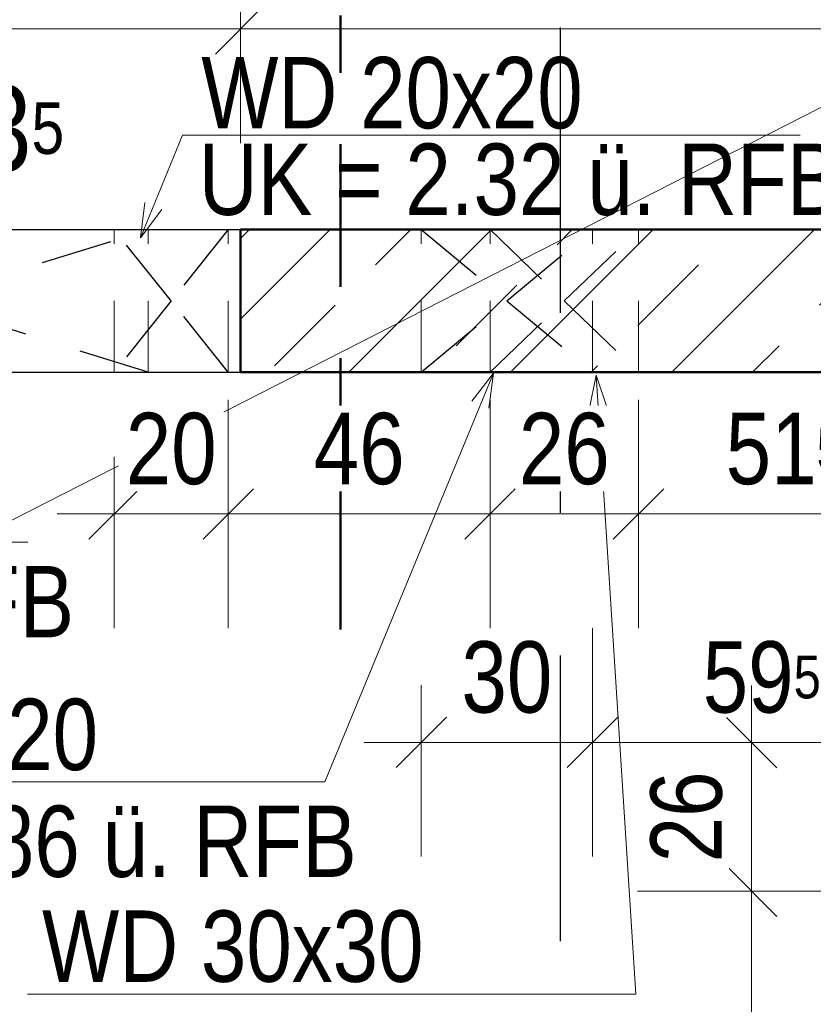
# Model space of a CAD drawing. Header units: millimetres. Extents: x -13 to 146, y -13 to 60.
# Tile 45 of 170: x 9.42 to 10.81, y 21.19 to 22.92. Entities that reach past the tile are written whole.
import ezdxf

# ---------------------------------------------------------------- set-up
doc = ezdxf.new("R2010")
doc.units = ezdxf.units.MM
for name, pattern in [('DASHDOT', [1, 0.5, -0.25, 0, -0.25]), ('DASHDOTX2', [2, 1, -0.5, 0, -0.5]), ('HIDDEN', [0.375, 0.25, -0.125])]:
    doc.linetypes.add(name, pattern=pattern)
for name, color, linetype, lineweight in [('Achsen', 7, 'Continuous', 20), ('Schraffuren', 7, 'Continuous', 20), ('Texte', 7, 'Continuous', 20), ('WPG_Lüftung Durchbrüche', 7, 'Continuous', 20)]:
    doc.layers.add(name, color=color, linetype=linetype, lineweight=lineweight)
doc.styles.add('Arial Narrow', font='ARIALN.TTF')
doc.dimstyles.new('Arch_Strakon_dimstyle', dxfattribs={"dimtxt": 11.25, "dimasz": 1, "dimexe": 1.25, "dimexo": 0.0625, "dimgap": 1, "dimtad": 0, "dimdec": 5, "dimzin": 12, "dimdsep": 46, "dimtxsty": 'Arial Narrow', "dimblk": 'Arrowhead_Tick', "dimsah": 1, "dimcen": 0, "dimse1": 1, "dimse2": 1, "dimclrd": 6, "dimclrt": 3, "dimazin": 0, "dimtfac": 1, "dimtdec": 4, "dimtmove": 0, "dimatfit": 3, "dimldrblk": 'NONE', "dimfxl": 1, "dimtvp": 1, "dimtolj": 1, "dimtzin": 0, "dimlwd": 13, "dimarcsym": 2})

# ---------------------------------------------------------------- blocks, each defined once
blk = doc.blocks.new('Arrowhead_Tick')
at = {"color": 0, "linetype": 'Continuous', "lineweight": -2}
for p, q in [((0, 20), (0, -10)), ((-1, 0), (0, 0)), ((10, 0), (0, 0))]:
    blk.add_line(p, q, dxfattribs=at)
at = {"color": 2, "linetype": 'Continuous', "lineweight": 35}
blk.add_line((4.42, 4.42), (-4.42, -4.42), dxfattribs=at)
blk = doc.blocks.new('*D125')
at = {"layer": 'Achsen', "color": 6, "linetype": 'Continuous', "lineweight": 13}
blk.add_line((4.9171, 20.448), (4.9171, 22.4597), dxfattribs=at)
at = {"layer": 'Defpoints', "color": 0}
for p in [(4.9171, 22.4697), (5.4742, 22.4697), (26.2851, 20.438)]:
    blk.add_point(p, dxfattribs=at)
at = {"layer": 'Achsen', "color": 6, "lineweight": 13, "xscale": 0.01, "yscale": 0.01, "zscale": 0.01}
for p, rotation in [((4.9171, 22.4697), 89.99999999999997), ((4.9171, 20.438), 270)]:
    blk.add_blockref('Arrowhead_Tick', p, dxfattribs=dict(at, rotation=rotation))
at = {"layer": 'Achsen', "color": 2, "lineweight": 35, "insert": (4.7867, 21.4538), "char_height": 0.1575, "attachment_point": 5, "rotation": 90, "style": 'Arial Narrow', "bg_fill": 3, "box_fill_scale": 1.1, "bg_fill_color": 256, "bg_fill_true_color": 13158600, "bg_fill_transparency": 0}
blk.add_mtext('\\A1;2.03', dxfattribs=at)
blk = doc.blocks.new('_None')
blk = doc.blocks.new('*D321')
at = {"color": 6, "linetype": 'Continuous', "lineweight": 13}
blk.add_line((9.8146, 22.8996), (11.0046, 22.8996), dxfattribs=at)
at = {"layer": 'Defpoints', "color": 0}
for p in [(11.0146, 22.8996), (9.8046, 22.5481), (11.0146, 22.5481)]:
    blk.add_point(p, dxfattribs=at)
at = {"color": 6, "lineweight": 13, "xscale": 0.01, "yscale": 0.01, "zscale": 0.01}
blk.add_blockref('Arrowhead_Tick', (11.0146, 22.8996), dxfattribs=at)
at = {"color": 6, "lineweight": 13, "xscale": 0.01, "yscale": 0.01, "zscale": 0.01, "rotation": 180}
blk.add_blockref('Arrowhead_Tick', (9.8046, 22.8996), dxfattribs=at)
at = {"color": 2, "lineweight": 35, "insert": (10.4096, 23.0286), "char_height": 0.1575, "attachment_point": 5, "style": 'Arial Narrow', "bg_fill": 3, "box_fill_scale": 1.1, "bg_fill_color": 256, "bg_fill_true_color": 13158600, "bg_fill_transparency": 0}
blk.add_mtext('\\A1;1.21', dxfattribs=at)
blk = doc.blocks.new('*D341')
at = {"color": 6, "linetype": 'Continuous', "lineweight": 13}
blk.add_line((8.8046, 22.8996), (9.7946, 22.8996), dxfattribs=at)
at = {"layer": 'Defpoints', "color": 0}
for p in [(9.8046, 22.8996), (8.7946, 22.5481), (9.8046, 22.5481)]:
    blk.add_point(p, dxfattribs=at)
at = {"color": 6, "lineweight": 13, "xscale": 0.01, "yscale": 0.01, "zscale": 0.01}
blk.add_blockref('Arrowhead_Tick', (9.8046, 22.8996), dxfattribs=at)
at = {"color": 6, "lineweight": 13, "xscale": 0.01, "yscale": 0.01, "zscale": 0.01, "rotation": 180}
blk.add_blockref('Arrowhead_Tick', (8.7946, 22.8996), dxfattribs=at)
at = {"color": 2, "lineweight": 35, "insert": (9.2996, 23.03), "char_height": 0.1575, "attachment_point": 5, "style": 'Arial Narrow', "bg_fill": 3, "box_fill_scale": 1.1, "bg_fill_color": 256, "bg_fill_true_color": 13158600, "bg_fill_transparency": 0}
blk.add_mtext('\\A1;1.01', dxfattribs=at)
blk = doc.blocks.new('*D413')
at = {"layer": 'Achsen', "color": 6, "linetype": 'Continuous', "lineweight": 13}
blk.add_line((7.0256, 19.3668), (11.2216, 19.3668), dxfattribs=at)
at = {"layer": 'Defpoints', "color": 0}
for p in [(7.0156, 25.6511), (11.2316, 25.6511), (11.2316, 19.3668)]:
    blk.add_point(p, dxfattribs=at)
at = {"layer": 'Achsen', "color": 6, "lineweight": 13, "xscale": 0.01, "yscale": 0.01, "zscale": 0.01}
blk.add_blockref('Arrowhead_Tick', (11.2316, 19.3668), dxfattribs=at)
at = {"layer": 'Achsen', "color": 6, "lineweight": 13, "xscale": 0.01, "yscale": 0.01, "zscale": 0.01, "rotation": 180}
blk.add_blockref('Arrowhead_Tick', (7.0156, 19.3668), dxfattribs=at)
blk = doc.blocks.new('*D519')
at = {"layer": 'Defpoints', "color": 0}
for p in [(9.6428, 23.25), (8.8428, 22.5481), (9.6428, 22.5481)]:
    blk.add_point(p, dxfattribs=at)
at = {"layer": 'Texte', "color": 6, "linetype": 'Continuous', "lineweight": 13}
blk.add_line((8.8528, 23.25), (9.6328, 23.25), dxfattribs=at)
at = {"layer": 'Texte', "color": 6, "lineweight": 13, "xscale": 0.01, "yscale": 0.01, "zscale": 0.01}
blk.add_blockref('Arrowhead_Tick', (9.6428, 23.25), dxfattribs=at)
at = {"layer": 'Texte', "color": 6, "lineweight": 13, "xscale": 0.01, "yscale": 0.01, "zscale": 0.01, "rotation": 180}
blk.add_blockref('Arrowhead_Tick', (8.8428, 23.25), dxfattribs=at)
at = {"layer": 'Texte', "color": 3, "lineweight": 35, "insert": (9.2428, 23.3638), "char_height": 0.125, "attachment_point": 5, "style": 'Arial Narrow', "bg_fill": 3, "box_fill_scale": 1.1, "bg_fill_color": 256, "bg_fill_true_color": 13158600, "bg_fill_transparency": 0}
blk.add_mtext('\\A1;80', dxfattribs=at)
blk = doc.blocks.new('*D520')
at = {"layer": 'Defpoints', "color": 0}
for p in [(10.2418, 22.2981), (10.5018, 22.2981), (10.5018, 22.05)]:
    blk.add_point(p, dxfattribs=at)
at = {"layer": 'Texte', "color": 6, "linetype": 'Continuous', "lineweight": 13}
blk.add_line((10.2518, 22.05), (10.4918, 22.05), dxfattribs=at)
at = {"layer": 'Texte', "color": 6, "lineweight": 13, "xscale": 0.01, "yscale": 0.01, "zscale": 0.01}
blk.add_blockref('Arrowhead_Tick', (10.5018, 22.05), dxfattribs=at)
at = {"layer": 'Texte', "color": 6, "lineweight": 13, "xscale": 0.01, "yscale": 0.01, "zscale": 0.01, "rotation": 180}
blk.add_blockref('Arrowhead_Tick', (10.2418, 22.05), dxfattribs=at)
at = {"layer": 'Texte', "color": 3, "lineweight": 35, "insert": (10.3718, 22.1638), "char_height": 0.125, "attachment_point": 5, "style": 'Arial Narrow', "bg_fill": 3, "box_fill_scale": 1.1, "bg_fill_color": 256, "bg_fill_true_color": 13158600, "bg_fill_transparency": 0}
blk.add_mtext('\\A1;26', dxfattribs=at)
blk = doc.blocks.new('*D521')
at = {"layer": 'Defpoints', "color": 0}
for p in [(10.5018, 22.2981), (11.0146, 22.2981), (11.0146, 22.05)]:
    blk.add_point(p, dxfattribs=at)
at = {"layer": 'Texte', "color": 6, "linetype": 'Continuous', "lineweight": 13}
blk.add_line((10.5118, 22.05), (11.0046, 22.05), dxfattribs=at)
at = {"layer": 'Texte', "color": 6, "lineweight": 13, "xscale": 0.01, "yscale": 0.01, "zscale": 0.01}
blk.add_blockref('Arrowhead_Tick', (11.0146, 22.05), dxfattribs=at)
at = {"layer": 'Texte', "color": 6, "lineweight": 13, "xscale": 0.01, "yscale": 0.01, "zscale": 0.01, "rotation": 180}
blk.add_blockref('Arrowhead_Tick', (10.5018, 22.05), dxfattribs=at)
at = {"layer": 'Texte', "color": 3, "lineweight": 35, "insert": (10.7582, 22.1638), "char_height": 0.125, "attachment_point": 5, "style": 'Arial Narrow', "bg_fill": 3, "box_fill_scale": 1.1, "bg_fill_color": 256, "bg_fill_true_color": 13158600, "bg_fill_transparency": 0}
blk.add_mtext('\\A1;51{\\A1;\\H.6x;\\S5;}', dxfattribs=at)
blk = doc.blocks.new('*D522')
at = {"layer": 'Defpoints', "color": 0}
for p in [(10.1212, 22.2981), (10.4212, 22.2981), (10.4212, 21.65)]:
    blk.add_point(p, dxfattribs=at)
at = {"layer": 'Texte', "color": 6, "linetype": 'Continuous', "lineweight": 13}
blk.add_line((10.1312, 21.65), (10.4112, 21.65), dxfattribs=at)
at = {"layer": 'Texte', "color": 6, "lineweight": 13, "xscale": 0.01, "yscale": 0.01, "zscale": 0.01}
blk.add_blockref('Arrowhead_Tick', (10.4212, 21.65), dxfattribs=at)
at = {"layer": 'Texte', "color": 6, "lineweight": 13, "xscale": 0.01, "yscale": 0.01, "zscale": 0.01, "rotation": 180}
blk.add_blockref('Arrowhead_Tick', (10.1212, 21.65), dxfattribs=at)
at = {"layer": 'Texte', "color": 3, "lineweight": 35, "insert": (10.2712, 21.7638), "char_height": 0.125, "attachment_point": 5, "style": 'Arial Narrow', "bg_fill": 3, "box_fill_scale": 1.1, "bg_fill_color": 256, "bg_fill_true_color": 13158600, "bg_fill_transparency": 0}
blk.add_mtext('\\A1;30', dxfattribs=at)
blk = doc.blocks.new('*D523')
at = {"layer": 'Defpoints', "color": 0}
for p in [(10.4212, 22.2981), (11.0146, 22.2981), (11.0146, 21.65)]:
    blk.add_point(p, dxfattribs=at)
at = {"layer": 'Texte', "color": 6, "linetype": 'Continuous', "lineweight": 13}
blk.add_line((10.4312, 21.65), (11.0046, 21.65), dxfattribs=at)
at = {"layer": 'Texte', "color": 6, "lineweight": 13, "xscale": 0.01, "yscale": 0.01, "zscale": 0.01}
blk.add_blockref('Arrowhead_Tick', (11.0146, 21.65), dxfattribs=at)
at = {"layer": 'Texte', "color": 6, "lineweight": 13, "xscale": 0.01, "yscale": 0.01, "zscale": 0.01, "rotation": 180}
blk.add_blockref('Arrowhead_Tick', (10.4212, 21.65), dxfattribs=at)
at = {"layer": 'Texte', "color": 3, "lineweight": 35, "insert": (10.7179, 21.7638), "char_height": 0.125, "attachment_point": 5, "style": 'Arial Narrow', "bg_fill": 3, "box_fill_scale": 1.1, "bg_fill_color": 256, "bg_fill_true_color": 13158600, "bg_fill_transparency": 0}
blk.add_mtext('\\A1;59{\\A1;\\H.6x;\\S5;}', dxfattribs=at)
blk = doc.blocks.new('*D524')
at = {"layer": 'Defpoints', "color": 0}
for p in [(9.583, 22.2981), (9.783, 22.2981), (9.783, 22.05)]:
    blk.add_point(p, dxfattribs=at)
at = {"layer": 'Texte', "color": 6, "linetype": 'Continuous', "lineweight": 13}
blk.add_line((9.593, 22.05), (9.773, 22.05), dxfattribs=at)
at = {"layer": 'Texte', "color": 6, "lineweight": 13, "xscale": 0.01, "yscale": 0.01, "zscale": 0.01}
blk.add_blockref('Arrowhead_Tick', (9.783, 22.05), dxfattribs=at)
at = {"layer": 'Texte', "color": 6, "lineweight": 13, "xscale": 0.01, "yscale": 0.01, "zscale": 0.01, "rotation": 180}
blk.add_blockref('Arrowhead_Tick', (9.583, 22.05), dxfattribs=at)
at = {"layer": 'Texte', "color": 3, "lineweight": 35, "insert": (9.683, 22.1638), "char_height": 0.125, "attachment_point": 5, "style": 'Arial Narrow', "bg_fill": 3, "box_fill_scale": 1.1, "bg_fill_color": 256, "bg_fill_true_color": 13158600, "bg_fill_transparency": 0}
blk.add_mtext('\\A1;20', dxfattribs=at)
blk = doc.blocks.new('*D525')
at = {"layer": 'Defpoints', "color": 0}
for p in [(9.783, 22.2981), (10.2418, 22.2981), (10.2418, 22.05)]:
    blk.add_point(p, dxfattribs=at)
at = {"layer": 'Texte', "color": 6, "linetype": 'Continuous', "lineweight": 13}
blk.add_line((9.793, 22.05), (10.2318, 22.05), dxfattribs=at)
at = {"layer": 'Texte', "color": 6, "lineweight": 13, "xscale": 0.01, "yscale": 0.01, "zscale": 0.01}
blk.add_blockref('Arrowhead_Tick', (10.2418, 22.05), dxfattribs=at)
at = {"layer": 'Texte', "color": 6, "lineweight": 13, "xscale": 0.01, "yscale": 0.01, "zscale": 0.01, "rotation": 180}
blk.add_blockref('Arrowhead_Tick', (9.783, 22.05), dxfattribs=at)
at = {"layer": 'Texte', "color": 3, "lineweight": 35, "insert": (10.0124, 22.1638), "char_height": 0.125, "attachment_point": 5, "style": 'Arial Narrow', "bg_fill": 3, "box_fill_scale": 1.1, "bg_fill_color": 256, "bg_fill_true_color": 13158600, "bg_fill_transparency": 0}
blk.add_mtext('\\A1;46', dxfattribs=at)
blk = doc.blocks.new('*D555')
at = {"layer": 'Defpoints', "color": 0}
for p in [(10.7, 21.3896), (11.0146, 21.3896), (11.0146, 20.5481)]:
    blk.add_point(p, dxfattribs=at)
at = {"layer": 'WPG_Lüftung Durchbrüche', "color": 6, "linetype": 'Continuous', "lineweight": 13}
blk.add_line((10.7, 20.5581), (10.7, 21.3796), dxfattribs=at)
at = {"layer": 'WPG_Lüftung Durchbrüche', "color": 6, "lineweight": 13, "xscale": 0.01, "yscale": 0.01, "zscale": 0.01}
for p, rotation in [((10.7, 21.3896), 90), ((10.7, 20.5481), 270)]:
    blk.add_blockref('Arrowhead_Tick', p, dxfattribs=dict(at, rotation=rotation))
at = {"layer": 'WPG_Lüftung Durchbrüche', "color": 3, "lineweight": 35, "insert": (10.5862, 20.9688), "char_height": 0.125, "attachment_point": 5, "rotation": 90, "style": 'Arial Narrow', "bg_fill": 3, "box_fill_scale": 1.1, "bg_fill_color": 256, "bg_fill_true_color": 13158600, "bg_fill_transparency": 0}
blk.add_mtext('\\A1;84', dxfattribs=at)
blk = doc.blocks.new('*D556')
at = {"layer": 'Defpoints', "color": 0}
for p in [(10.7, 21.6496), (11.0146, 21.6496), (11.0146, 21.3896)]:
    blk.add_point(p, dxfattribs=at)
at = {"layer": 'WPG_Lüftung Durchbrüche', "color": 6, "linetype": 'Continuous', "lineweight": 13}
blk.add_line((10.7, 21.3996), (10.7, 21.6396), dxfattribs=at)
at = {"layer": 'WPG_Lüftung Durchbrüche', "color": 6, "lineweight": 13, "xscale": 0.01, "yscale": 0.01, "zscale": 0.01}
for p, rotation in [((10.7, 21.6496), 90), ((10.7, 21.3896), 270)]:
    blk.add_blockref('Arrowhead_Tick', p, dxfattribs=dict(at, rotation=rotation))
at = {"layer": 'WPG_Lüftung Durchbrüche', "color": 3, "lineweight": 35, "insert": (10.5862, 21.5196), "char_height": 0.125, "attachment_point": 5, "rotation": 90, "style": 'Arial Narrow', "bg_fill": 3, "box_fill_scale": 1.1, "bg_fill_color": 256, "bg_fill_true_color": 13158600, "bg_fill_transparency": 0}
blk.add_mtext('\\A1;26', dxfattribs=at)

msp = doc.modelspace()

# ---------------------------------------------------------------- hatches: boundary and pattern name
at = {"layer": 'Schraffuren', "lineweight": 13}
h = msp.add_hatch(dxfattribs=at)
h.set_pattern_fill('bB', color=6, scale=0.01, angle=45, style=0, pattern_type=2)
h.set_pattern_definition([(45, (0, 0), (-0.1414214, 0.1414214), [0.15, -0.1]), (45, (-0.07071, 0.07071), (-0.1414214, 0.1414214), [])])
h.paths.add_polyline_path([(11.014642, 22.54809), (11.014642, 22.29809), (9.804608, 22.29809), (9.804608, 22.54809)])

# ---------------------------------------------------------------- linework, layer by layer
at = {"color": 5, "linetype": 'Continuous', "lineweight": 18}
for p, q in [((5.594235, 20.09809), (24.289236, 29.62533)), ((9.431594, 22.000405), (8.365308, 22.000405)), ((10.497353, 21.20918), (9.431067, 21.20918))]:
    msp.add_line(p, q, dxfattribs=at)
at = {"color": 4, "linetype": 'DASHDOT', "lineweight": 50, "ltscale": 0.5}
msp.add_line((9.979492, 21.847753), (9.979492, 23.806762), dxfattribs=at)
at = {"layer": 'Achsen', "color": 3, "linetype": 'DASHDOTX2', "lineweight": 25, "ltscale": 0.5}
msp.add_line((10.364631, 39.402162), (10.364631, 12.374124), dxfattribs=at)
at = {"layer": 'WPG_Lüftung Durchbrüche', "color": 5, "linetype": 'Continuous', "lineweight": 18}
for p, q in [((9.702635, 22.713496), (9.629134, 22.533882)), ((10.785294, 22.713496), (9.702635, 22.713496)), ((9.629134, 22.533882), (9.636979, 22.595501)), ((9.666737, 22.583324), (9.629134, 22.533882)), ((9.952229, 21.580746), (10.247747, 22.29668)), ((10.209994, 22.247353), (10.247747, 22.29668)), ((10.247747, 22.29668), (10.239715, 22.235085)), ((10.4156, 22.232188), (10.427802, 22.293094)), ((10.497353, 21.20918), (10.427802, 22.293094)), ((10.427802, 22.293094), (10.447688, 22.234247)), ((8.889999, 21.580746), (9.952229, 21.580746))]:
    msp.add_line(p, q, dxfattribs=at)

# ---------------------------------------------------------------- next in the draw order: dimensions: what is measured, and where the dimension line sits
at = {"layer": 'Achsen', "lineweight": 35}
dim = msp.add_linear_dim(base=(4.917088, 22.469694), p1=(26.285079, 20.43799), p2=(5.474235, 22.469694), angle=90, text='2.03', dimstyle='Arch_Strakon_dimstyle', override={"dimscale": 0.01, "dimtxt": 15.75, "dimasz": 1, "dimgap": 5, "dimtad": 1, "dimjust": 0, "dimtih": 0, "dimtoh": 0, "dimdec": 5, "dimdsep": 46, "dimtxsty": 'Arial Narrow', "dimclrd": 6, "dimclrt": 2, "dimtix": 1, "dimtofl": 255, "dimtmove": 0, "dimatfit": 2, "dimfxl": 0, "dimfxlon": 0, "dimtvp": 31.746032, "dimtfill": 1, "dimtfillclr": 7, "dimlwd": 13}, dxfattribs=at)
dim.commit()
dim.dimension.update_dxf_attribs({"geometry": '*D125', "text_midpoint": (4.917088, 21.453842), "dimtype": 160})

# ---------------------------------------------------------------- next in the draw order: texts
at = {"layer": 'WPG_Lüftung Durchbrüche', "color": 3, "lineweight": 25, "style": 'Arial Narrow'}
for s, p in [('WD 26x20', (8.886375, 21.601574)), ('WD 30x30', (9.456727, 21.230706))]:
    msp.add_text(s, height=0.125, dxfattribs=at).set_placement(p)

# ---------------------------------------------------------------- next in the draw order: dimensions: what is measured, and where the dimension line sits
at = {"lineweight": 35}
dim = msp.add_linear_dim(base=(11.014642, 22.89956), p1=(9.804608, 22.54809), p2=(11.014642, 22.54809), text='1.21', dimstyle='Arch_Strakon_dimstyle', override={"dimscale": 0.01, "dimtxt": 15.75, "dimasz": 1, "dimgap": 5, "dimtad": 1, "dimjust": 0, "dimtih": 0, "dimtoh": 0, "dimdec": 5, "dimdsep": 46, "dimtxsty": 'Arial Narrow', "dimclrd": 6, "dimclrt": 2, "dimtix": 1, "dimtofl": 255, "dimtmove": 0, "dimatfit": 2, "dimfxl": 0, "dimfxlon": 0, "dimtvp": 31.746032, "dimtfill": 1, "dimtfillclr": 7, "dimlwd": 13}, dxfattribs=at)
dim.commit()
dim.dimension.update_dxf_attribs({"geometry": '*D321', "text_midpoint": (10.409625, 22.89956), "dimtype": 160})

# ---------------------------------------------------------------- next in the draw order: linework, layer by layer
at = {"layer": 'Achsen', "color": 3, "linetype": 'HIDDEN', "lineweight": 25, "ltscale": 0.5}
for p, q in [((10.121243, 22.54809), (10.271243, 22.42309)), ((10.241843, 22.54809), (10.371843, 22.42309)), ((10.271243, 22.42309), (10.421243, 22.54809)), ((10.371843, 22.42309), (10.501843, 22.54809))]:
    msp.add_line(p, q, dxfattribs=at)

# ---------------------------------------------------------------- next in the draw order: dimensions: what is measured, and where the dimension line sits
at = {"lineweight": 35}
dim = msp.add_linear_dim(base=(9.804608, 22.89956), p1=(8.794608, 22.54809), p2=(9.804608, 22.54809), text='1.01', dimstyle='Arch_Strakon_dimstyle', override={"dimscale": 0.01, "dimtxt": 15.75, "dimasz": 1, "dimgap": 5, "dimtad": 1, "dimjust": 0, "dimtih": 0, "dimtoh": 0, "dimdec": 5, "dimdsep": 46, "dimtxsty": 'Arial Narrow', "dimclrd": 6, "dimclrt": 2, "dimtix": 1, "dimtofl": 255, "dimtmove": 0, "dimatfit": 2, "dimfxl": 0, "dimfxlon": 0, "dimtvp": 31.746032, "dimtfill": 1, "dimtfillclr": 7, "dimlwd": 13}, dxfattribs=at)
dim.commit()
dim.dimension.update_dxf_attribs({"geometry": '*D341', "text_midpoint": (9.299608, 22.89956), "dimtype": 160})

# ---------------------------------------------------------------- next in the draw order: linework, layer by layer
at = {"color": 4, "linetype": 'Continuous', "lineweight": 50}
msp.add_line((9.804608, 22.54809), (11.014642, 22.54809), dxfattribs=at)

# ---------------------------------------------------------------- next in the draw order: texts
at = {"color": 2, "lineweight": 35, "insert": (9.299608, 22.72456), "char_height": 0.15, "attachment_point": 5, "line_spacing_factor": 0.9, "style": 'Arial Narrow'}
msp.add_mtext('2.13{\\A1;\\H.6x;\\S5;}', dxfattribs=at)

# ---------------------------------------------------------------- next in the draw order: dimensions: what is measured, and where the dimension line sits
at = {"layer": 'Achsen', "lineweight": 35}
dim = msp.add_linear_dim(base=(11.231561, 19.366841), p1=(7.015555, 25.651075), p2=(11.231561, 25.651075), text=' ', dimstyle='Arch_Strakon_dimstyle', override={"dimscale": 0.01, "dimtxt": 15, "dimasz": 1, "dimgap": 5, "dimtad": 1, "dimjust": 0, "dimtih": 0, "dimtoh": 0, "dimdec": 5, "dimdsep": 46, "dimtxsty": 'Arial Narrow', "dimclrd": 6, "dimclrt": 2, "dimtix": 1, "dimtofl": 255, "dimtmove": 0, "dimatfit": 2, "dimfxl": 0, "dimfxlon": 0, "dimtvp": 33.333333, "dimtfill": 1, "dimtfillclr": 7, "dimlwd": 13}, dxfattribs=at)
dim.commit()
dim.dimension.update_dxf_attribs({"geometry": '*D413', "text_midpoint": (9.123558, 19.366841), "dimtype": 160})

# ---------------------------------------------------------------- next in the draw order: dimensions: what is measured, and where the dimension line sits
at = {"layer": 'Texte', "lineweight": 35}
for base, p1, p2, text, picture, middle in [((9.64284, 23.25), (8.84284, 22.54809), (9.64284, 22.54809), '80', '*D519', (9.24284, 23.25)), ((9.782991, 22.05), (9.582991, 22.29809), (9.782991, 22.29809), '20', '*D524', (9.682991, 22.05)), ((10.501843, 22.05), (10.241843, 22.29809), (10.501843, 22.29809), '26', '*D520', (10.371843, 22.05))]:
    dim = msp.add_linear_dim(base=base, p1=p1, p2=p2, text=text, dimstyle='Arch_Strakon_dimstyle', override={"dimscale": 0.01, "dimtxt": 12.5, "dimasz": 1, "dimgap": 5, "dimtad": 1, "dimjust": 0, "dimtih": 0, "dimtoh": 0, "dimdec": 5, "dimdsep": 46, "dimtxsty": 'Arial Narrow', "dimclrd": 6, "dimclrt": 3, "dimtix": 1, "dimtofl": 255, "dimtmove": 0, "dimatfit": 2, "dimfxl": 0, "dimfxlon": 0, "dimtvp": 40, "dimtfill": 1, "dimtfillclr": 7, "dimlwd": 13}, dxfattribs=at)
    dim.commit()
    dim.dimension.update_dxf_attribs({"geometry": picture, "text_midpoint": middle, "dimtype": 160})

# ---------------------------------------------------------------- next in the draw order: linework, layer by layer
at = {"color": 6, "linetype": 'HIDDEN', "lineweight": 13, "ltscale": 0.5}
for p, q in [((9.582991, 22.29809), (9.582991, 22.54809)), ((9.64284, 22.29809), (9.64284, 22.54809))]:
    msp.add_line(p, q, dxfattribs=at)
at = {"layer": 'Achsen', "color": 3, "linetype": 'Continuous', "lineweight": 25}
msp.add_line((8.794608, 22.54809), (9.804608, 22.54809), dxfattribs=at)
at = {"layer": 'Achsen', "color": 3, "linetype": 'HIDDEN', "lineweight": 25, "ltscale": 0.5}
for p, q in [((9.24284, 22.42309), (9.64284, 22.54809)), ((9.682991, 22.42309), (9.582991, 22.54809)), ((9.782991, 22.54809), (9.682991, 22.42309)), ((9.64284, 22.29809), (9.24284, 22.42309))]:
    msp.add_line(p, q, dxfattribs=at)

# ---------------------------------------------------------------- next in the draw order: texts
at = {"layer": 'WPG_Lüftung Durchbrüche', "color": 3, "lineweight": 25, "style": 'Arial Narrow'}
for s, p in [('WD 20x20', (9.735693, 22.725276)), ('UK = 2.32 ü. RFB', (9.731306, 22.573735)), ('UK = 2.64 ü. RFB', (8.386581, 21.83401))]:
    msp.add_text(s, height=0.125, dxfattribs=at).set_placement(p)

# ---------------------------------------------------------------- next in the draw order: dimensions: what is measured, and where the dimension line sits
at = {"layer": 'Texte', "lineweight": 35}
dim = msp.add_linear_dim(base=(11.014642, 22.05), p1=(10.501843, 22.29809), p2=(11.014642, 22.29809), text='51{\\A1;\\H.6x;\\S5;}', dimstyle='Arch_Strakon_dimstyle', override={"dimscale": 0.01, "dimtxt": 12.5, "dimasz": 1, "dimgap": 5, "dimtad": 1, "dimjust": 0, "dimtih": 0, "dimtoh": 0, "dimdec": 5, "dimdsep": 46, "dimtxsty": 'Arial Narrow', "dimclrd": 6, "dimclrt": 3, "dimtix": 1, "dimtofl": 255, "dimtmove": 0, "dimatfit": 2, "dimfxl": 0, "dimfxlon": 0, "dimtvp": 40, "dimtfill": 1, "dimtfillclr": 7, "dimlwd": 13}, dxfattribs=at)
dim.commit()
dim.dimension.update_dxf_attribs({"geometry": '*D521', "text_midpoint": (10.758243, 22.05), "dimtype": 160})

# ---------------------------------------------------------------- next in the draw order: dimensions: what is measured, and where the dimension line sits
dim = msp.add_linear_dim(base=(10.421243, 21.65), p1=(10.121243, 22.29809), p2=(10.421243, 22.29809), text='30', dimstyle='Arch_Strakon_dimstyle', override={"dimscale": 0.01, "dimtxt": 12.5, "dimasz": 1, "dimgap": 5, "dimtad": 1, "dimjust": 0, "dimtih": 0, "dimtoh": 0, "dimdec": 5, "dimdsep": 46, "dimtxsty": 'Arial Narrow', "dimclrd": 6, "dimclrt": 3, "dimtix": 1, "dimtofl": 255, "dimtmove": 0, "dimatfit": 2, "dimfxl": 0, "dimfxlon": 0, "dimtvp": 40, "dimtfill": 1, "dimtfillclr": 7, "dimlwd": 13}, dxfattribs=at)
dim.commit()
dim.dimension.update_dxf_attribs({"geometry": '*D522', "text_midpoint": (10.271243, 21.65), "dimtype": 160})

# ---------------------------------------------------------------- next in the draw order: texts
at = {"layer": 'WPG_Lüftung Durchbrüche', "color": 3, "lineweight": 25, "style": 'Arial Narrow'}
msp.add_text('UK = 1.86 ü. RFB', height=0.125, dxfattribs=at).set_placement((8.881987, 21.41446))

# ---------------------------------------------------------------- next in the draw order: dimensions: what is measured, and where the dimension line sits
at = {"layer": 'Texte', "lineweight": 35}
dim = msp.add_linear_dim(base=(11.014642, 21.65), p1=(10.421243, 22.29809), p2=(11.014642, 22.29809), text='59{\\A1;\\H.6x;\\S5;}', dimstyle='Arch_Strakon_dimstyle', override={"dimscale": 0.01, "dimtxt": 12.5, "dimasz": 1, "dimgap": 5, "dimtad": 1, "dimjust": 0, "dimtih": 0, "dimtoh": 0, "dimdec": 5, "dimdsep": 46, "dimtxsty": 'Arial Narrow', "dimclrd": 6, "dimclrt": 3, "dimtix": 1, "dimtofl": 255, "dimtmove": 0, "dimatfit": 2, "dimfxl": 0, "dimfxlon": 0, "dimtvp": 40, "dimtfill": 1, "dimtfillclr": 7, "dimlwd": 13}, dxfattribs=at)
dim.commit()
dim.dimension.update_dxf_attribs({"geometry": '*D523', "text_midpoint": (10.717943, 21.65), "dimtype": 160})

# ---------------------------------------------------------------- next in the draw order: linework, layer by layer
at = {"color": 6, "linetype": 'HIDDEN', "lineweight": 13, "ltscale": 0.5}
for p, q in [((10.421243, 22.29809), (10.421243, 22.54809)), ((10.501843, 22.29809), (10.501843, 22.54809))]:
    msp.add_line(p, q, dxfattribs=at)
at = {"layer": 'Achsen', "color": 3, "linetype": 'HIDDEN', "lineweight": 25, "ltscale": 0.5}
msp.add_line((10.371843, 22.42309), (10.501843, 22.29809), dxfattribs=at)

# ---------------------------------------------------------------- next in the draw order: dimensions: what is measured, and where the dimension line sits
at = {"layer": 'Texte', "lineweight": 35}
dim = msp.add_linear_dim(base=(10.241843, 22.05), p1=(9.782991, 22.29809), p2=(10.241843, 22.29809), text='46', dimstyle='Arch_Strakon_dimstyle', override={"dimscale": 0.01, "dimtxt": 12.5, "dimasz": 1, "dimgap": 5, "dimtad": 1, "dimjust": 0, "dimtih": 0, "dimtoh": 0, "dimdec": 5, "dimdsep": 46, "dimtxsty": 'Arial Narrow', "dimclrd": 6, "dimclrt": 3, "dimtix": 1, "dimtofl": 255, "dimtmove": 0, "dimatfit": 2, "dimfxl": 0, "dimfxlon": 0, "dimtvp": 40, "dimtfill": 1, "dimtfillclr": 7, "dimlwd": 13}, dxfattribs=at)
dim.commit()
dim.dimension.update_dxf_attribs({"geometry": '*D525', "text_midpoint": (10.012417, 22.05), "dimtype": 160})
at = {"layer": 'WPG_Lüftung Durchbrüche', "lineweight": 35}
dim = msp.add_linear_dim(base=(10.7, 21.38959), p1=(11.014642, 20.54809), p2=(11.014642, 21.38959), angle=90, text='84', dimstyle='Arch_Strakon_dimstyle', override={"dimscale": 0.01, "dimtxt": 12.5, "dimasz": 1, "dimgap": 5, "dimtad": 1, "dimjust": 0, "dimtih": 0, "dimtoh": 0, "dimdec": 5, "dimdsep": 46, "dimtxsty": 'Arial Narrow', "dimclrd": 6, "dimclrt": 3, "dimtix": 1, "dimtofl": 255, "dimtmove": 0, "dimatfit": 2, "dimfxl": 0, "dimfxlon": 0, "dimtvp": 40, "dimtfill": 1, "dimtfillclr": 7, "dimlwd": 13}, dxfattribs=at)
dim.commit()
dim.dimension.update_dxf_attribs({"geometry": '*D555', "text_midpoint": (10.7, 20.96884), "dimtype": 160})

# ---------------------------------------------------------------- next in the draw order: linework, layer by layer
at = {"color": 6, "linetype": 'HIDDEN', "lineweight": 13, "ltscale": 0.5}
for p, q in [((9.782991, 22.29809), (9.782991, 22.54809)), ((10.121243, 22.29809), (10.121243, 22.54809)), ((10.241843, 22.29809), (10.241843, 22.54809))]:
    msp.add_line(p, q, dxfattribs=at)
at = {"color": 4, "linetype": 'Continuous', "lineweight": 50}
for q in [(9.804608, 22.54809), (11.014642, 22.29809)]:
    msp.add_line((9.804608, 22.29809), q, dxfattribs=at)
at = {"layer": 'Achsen', "color": 3, "linetype": 'HIDDEN', "lineweight": 25, "ltscale": 0.5}
for p, q in [((9.682991, 22.42309), (9.582991, 22.29809)), ((9.782991, 22.29809), (9.682991, 22.42309)), ((10.121243, 22.29809), (10.271243, 22.42309)), ((10.241843, 22.29809), (10.371843, 22.42309)), ((10.271243, 22.42309), (10.421243, 22.29809))]:
    msp.add_line(p, q, dxfattribs=at)
at = {"layer": 'Achsen', "color": 3, "linetype": 'Continuous', "lineweight": 25}
msp.add_line((8.794608, 22.29809), (9.804608, 22.29809), dxfattribs=at)

# ---------------------------------------------------------------- next in the draw order: dimensions: what is measured, and where the dimension line sits
at = {"layer": 'WPG_Lüftung Durchbrüche', "lineweight": 35}
dim = msp.add_linear_dim(base=(10.7, 21.64959), p1=(11.014642, 21.38959), p2=(11.014642, 21.64959), angle=90, text='26', dimstyle='Arch_Strakon_dimstyle', override={"dimscale": 0.01, "dimtxt": 12.5, "dimasz": 1, "dimgap": 5, "dimtad": 1, "dimjust": 0, "dimtih": 0, "dimtoh": 0, "dimdec": 5, "dimdsep": 46, "dimtxsty": 'Arial Narrow', "dimclrd": 6, "dimclrt": 3, "dimtix": 1, "dimtofl": 255, "dimtmove": 0, "dimatfit": 2, "dimfxl": 0, "dimfxlon": 0, "dimtvp": 40, "dimtfill": 1, "dimtfillclr": 7, "dimlwd": 13}, dxfattribs=at)
dim.commit()
dim.dimension.update_dxf_attribs({"geometry": '*D556', "text_midpoint": (10.7, 21.51959), "dimtype": 160})

doc.saveas('drawing.dxf')
